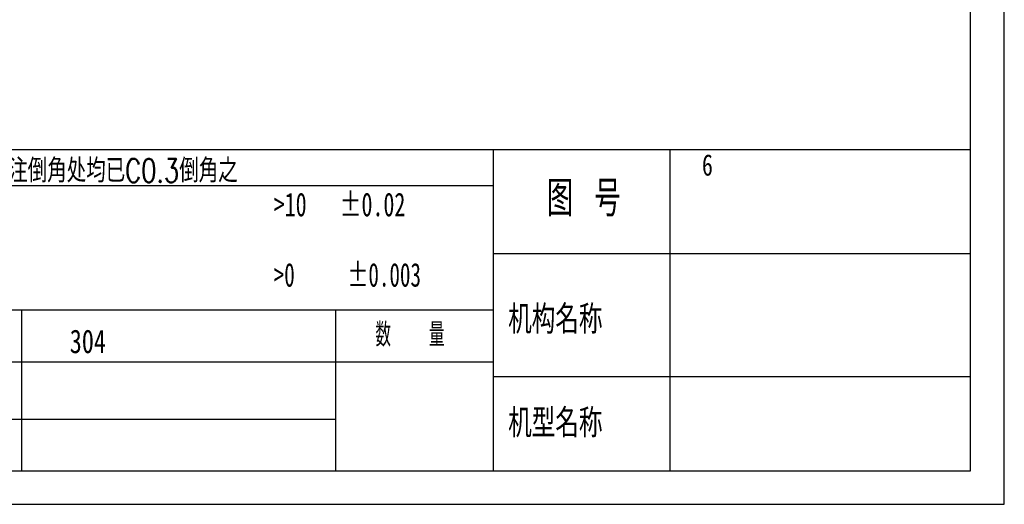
# Model space of a CAD drawing. Header units: millimetres. Extents: x 0 to 297, y 0 to 210.
# Tile 24 of 57: x 151 to 297, y 0 to 72. Entities that reach past the tile are written whole.
import ezdxf

# ---------------------------------------------------------------- set-up
doc = ezdxf.new("R2010")
doc.units = ezdxf.units.MM
doc.layers.add('图层0', color=7, linetype='Continuous', lineweight=25)
doc.styles.add('SLDTEXTSTYLE0', font='TXT', dxfattribs={"width": 0.75, "bigfont": 'bigfont'})
doc.styles.add('SLDTEXTSTYLE1', font='TXT', dxfattribs={"width": 0.75})
doc.styles.add('SLDTEXTSTYLE2', font='TXT', dxfattribs={"width": 0.666667, "bigfont": 'bigfont'})
doc.styles.add('SLDTEXTSTYLE4', font='TXT', dxfattribs={"width": 0.681818})
doc.styles.add('SLDTEXTSTYLE6', font='TXT', dxfattribs={"width": 0.653846})
doc.styles.add('SLDTEXTSTYLE7', font='TXT', dxfattribs={"width": 0.6, "bigfont": 'bigfont'})

msp = doc.modelspace()

# ---------------------------------------------------------------- linework, layer by layer
at = {"layer": '图层0'}
for p, q in [((297, 0), (297, 210)), ((292, 4.983), (292, 204.983)), ((292, 52.5), (5, 52.5)), ((221.353, 52.5), (221.353, 4.983)), ((247.5, 52.5), (247.5, 4.983)), ((47.757, 47.207), (221.353, 47.207)), ((221.353, 37.151), (292, 37.151)), ((221.353, 28.741), (5, 28.741)), ((151.548, 28.741), (151.548, 4.983)), ((198, 28.741), (198, 4.983)), ((221.353, 21.063), (47.757, 21.063)), ((221.353, 18.909), (292, 18.909)), ((47.757, 12.61), (198, 12.61)), ((5, 4.983), (292, 4.983)), ((0, 0), (297, 0))]:
    msp.add_line(p, q, dxfattribs=at)

# ---------------------------------------------------------------- texts
for s, insert, char_height, attachment_point, style in [('未注倒角处均已C0.3倒角之', (146.686, 51.174), 3.5, 1, 'SLDTEXTSTYLE0'), ('6', (252.251, 51.846), 3.175, 1, 'SLDTEXTSTYLE1'), ('图 号', (234.762, 47.93), 5.2917, 2, 'SLDTEXTSTYLE2'), ('>10   ±0.02', (188.875, 46.153), 3.5, 1, 'SLDTEXTSTYLE4'), ('>0     ±0.003', (188.875, 35.738), 3.5, 1, 'SLDTEXTSTYLE6'), ('机构名称', (223.566, 29.496), 4.2333, 1, 'SLDTEXTSTYLE0'), ('数   量', (203.929, 26.87), 3.5, 1, 'SLDTEXTSTYLE7'), ('304', (158.69, 25.889), 3.5, 1, 'SLDTEXTSTYLE1'), ('机型名称', (223.566, 14.142), 4.2333, 1, 'SLDTEXTSTYLE0')]:
    msp.add_mtext(s, dxfattribs=dict(at, insert=insert, char_height=char_height, attachment_point=attachment_point, style=style))

doc.saveas('drawing.dxf')
